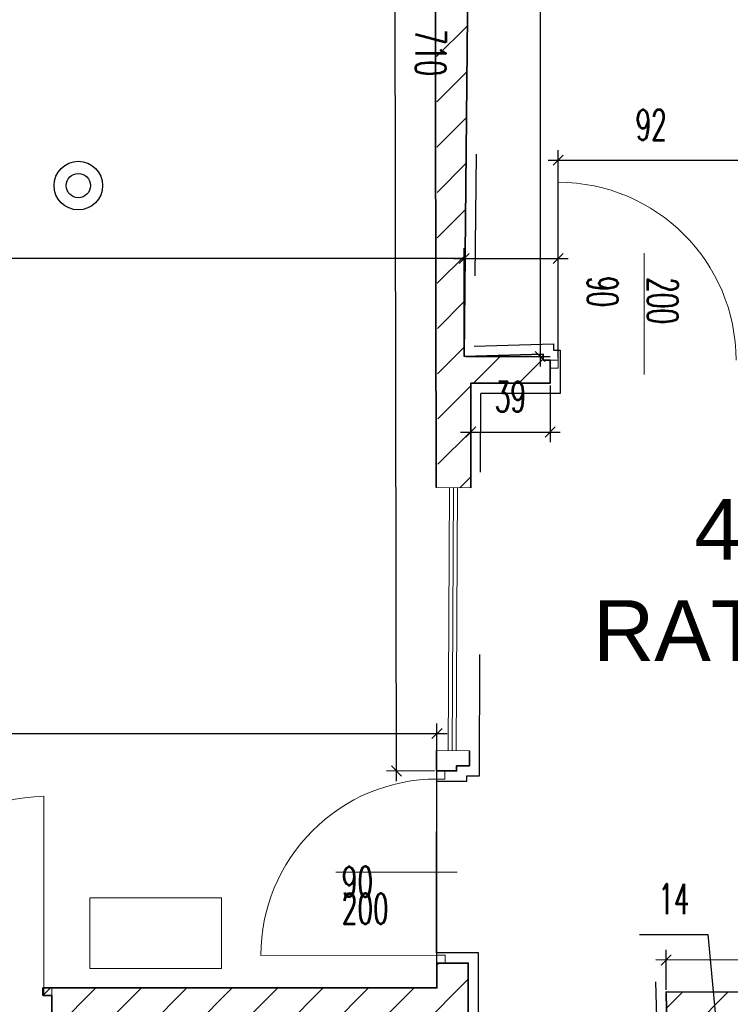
# Model space of a CAD drawing. Header units: millimetres. Extents: x 19887 to 192597, y -14203 to 39042.
# Tile 123 of 256: x 40388 to 40894, y -10059 to -9358. Entities that reach past the tile are written whole.
import ezdxf

# ---------------------------------------------------------------- set-up
doc = ezdxf.new("R2010")
doc.units = ezdxf.units.MM
doc.linetypes.add('ACAD_ISO03W100', pattern=[30, 12, -18])
doc.layers.get('Defpoints').update_dxf_attribs({"color": 4})
for name, color, linetype in [('A_DBA-RAMKI', 6, 'Continuous'), ('A_DBA_WPUSTY SAN', 150, 'Continuous'), ('Sufit podwieszany', 252, 'Continuous'), ('Wymiarowanie', 3, 'Continuous'), ('Wypełnienie', 252, 'Continuous')]:
    doc.layers.add(name, color=color, linetype=linetype)
for name, color, linetype, lineweight in [('Basen_rzut_poziom_1_obrys', 252, 'Continuous', 35), ('Drzwi', 2, 'Continuous', 5), ('Schody', 252, 'Continuous', 5)]:
    doc.layers.add(name, color=color, linetype=linetype, lineweight=lineweight)
doc.styles.add('ARIAL', font='arial.ttf')
doc.styles.add('ROMANS', font='romans.shx', dxfattribs={"width": 0.6})
doc.styles.get("Standard").update_dxf_attribs({"font": 'arial.ttf'})
doc.dimstyles.new('000001FB70622F18', dxfattribs={"dimtxt": 20, "dimasz": 5, "dimexe": 5, "dimexo": 1, "dimgap": 20, "dimtad": 1, "dimtoh": 1, "dimdec": 0, "dimtxsty": 'Standard', "dimblk": 'OBLIQUE', "dimcen": 0, "dimdle": 5, "dimclrd": 252, "dimclre": 252, "dimclrt": 252, "dimadec": 0, "dimazin": 0, "dimtfac": 1, "dimtdec": 0, "dimtmove": 0, "dimatfit": 3, "dimldrblk": 'OBLIQUE', "dimfxl": 150, "dimfxlon": 1, "dimlwd": 25, "dimlwe": 25, "dimarcsym": 1})
pattern_1 = [(45, (3252.028, -2175.285), (-11.22532, 11.22532), [])]

# ---------------------------------------------------------------- blocks, each defined once
blk = doc.blocks.new('_Oblique')
at = {"color": 0, "linetype": 'ByBlock', "lineweight": -2}
blk.add_line((-0.5, -0.5), (0.5, 0.5), dxfattribs=at)
blk = doc.blocks.new('*D625')
at = {"layer": 'Defpoints', "color": 0}
for p in [(3234.22, -3808.84), (3219.72, -3822.54), (3234.22, -3881.63)]:
    blk.add_point(p, dxfattribs=at)
at = {"layer": 'Wymiarowanie', "color": 252, "linetype": 'Continuous', "lineweight": 25}
for p, q in [((3182.44, -3766.93), (3216.15, -3766.93)), ((3216.15, -3766.93), (3226.97, -3881.63)), ((3234.22, -3809.84), (3234.22, -3886.63)), ((3219.72, -3823.54), (3219.72, -3886.63)), ((3214.72, -3881.63), (3239.22, -3881.63)), ((3219.72, -3881.63), (3214.72, -3881.63)), ((3234.22, -3881.63), (3239.22, -3881.63))]:
    blk.add_line(p, q, dxfattribs=at)
at = {"layer": 'Wymiarowanie', "color": 252, "linetype": 'ByBlock', "lineweight": 25, "xscale": 5, "yscale": 5, "zscale": 5}
blk.add_blockref('_Oblique', (3219.72, -3881.63), dxfattribs=at)
at = {"layer": 'Wymiarowanie', "color": 252, "linetype": 'ByBlock', "lineweight": 25, "xscale": 5, "yscale": 5, "zscale": 5, "rotation": 180}
blk.add_blockref('_Oblique', (3234.22, -3881.63), dxfattribs=at)
at = {"layer": 'Wymiarowanie', "color": 252, "insert": (3199.3, -3749.43), "char_height": 15, "attachment_point": 5, "style": 'ROMANS'}
blk.add_mtext('14', dxfattribs=at)
blk = doc.blocks.new('*D651')
at = {"layer": 'Defpoints', "color": 0}
for p in [(3099.77, -3076.57), (3095.73, -3481.41), (3133.34, -3481.41)]:
    blk.add_point(p, dxfattribs=at)
at = {"layer": 'Wymiarowanie', "color": 252, "linetype": 'Continuous', "lineweight": 25}
for p, q in [((3133.34, -3071.57), (3133.34, -3486.41)), ((3100.77, -3076.57), (3138.34, -3076.57)), ((3096.73, -3481.41), (3138.34, -3481.41))]:
    blk.add_line(p, q, dxfattribs=at)
at = {"layer": 'Wymiarowanie', "color": 252, "linetype": 'ByBlock', "lineweight": 25, "xscale": 5, "yscale": 5, "zscale": 5}
for p, rotation in [((3133.34, -3076.57), 90), ((3133.34, -3481.41), 270)]:
    blk.add_blockref('_Oblique', p, dxfattribs=dict(at, rotation=rotation))
at = {"layer": 'Wymiarowanie', "color": 252, "insert": (3115.84, -3278.99), "char_height": 15, "attachment_point": 5, "rotation": 90, "style": 'ROMANS'}
blk.add_mtext('405', dxfattribs=at)
blk = doc.blocks.new('*D652')
at = {"layer": 'Defpoints', "color": 0}
for p in [(3142.22, -3432.96), (3095.73, -3481.41), (3142.22, -3483.22)]:
    blk.add_point(p, dxfattribs=at)
at = {"layer": 'Wymiarowanie', "color": 252, "linetype": 'Continuous', "lineweight": 25}
for p, q in [((3095.73, -3480.41), (3095.73, -3427.96)), ((3142.22, -3482.22), (3142.22, -3427.96)), ((3095.73, -3432.96), (2824.44, -3432.96)), ((3090.73, -3432.96), (3147.22, -3432.96))]:
    blk.add_line(p, q, dxfattribs=at)
at = {"layer": 'Wymiarowanie', "color": 252, "linetype": 'ByBlock', "lineweight": 25, "xscale": 5, "yscale": 5, "zscale": 5, "rotation": 180}
blk.add_blockref('_Oblique', (3095.73, -3432.96), dxfattribs=at)
at = {"layer": 'Wymiarowanie', "color": 252, "linetype": 'ByBlock', "lineweight": 25, "xscale": 5, "yscale": 5, "zscale": 5}
blk.add_blockref('_Oblique', (3142.22, -3432.96), dxfattribs=at)
at = {"layer": 'Wymiarowanie', "color": 252, "insert": (2841.72, -3415.46), "char_height": 15, "attachment_point": 5, "style": 'ROMANS'}
blk.add_mtext('46', dxfattribs=at)
blk = doc.blocks.new('*D653')
at = {"layer": 'Defpoints', "color": 0}
for p in [(3234.09, -3384.45), (3142.22, -3483.22), (3234.09, -3479.83)]:
    blk.add_point(p, dxfattribs=at)
at = {"layer": 'Wymiarowanie', "color": 252, "linetype": 'Continuous', "lineweight": 25}
for p, q in [((3142.22, -3482.22), (3142.22, -3379.45)), ((3234.09, -3478.83), (3234.09, -3379.45)), ((3137.22, -3384.45), (3239.09, -3384.45))]:
    blk.add_line(p, q, dxfattribs=at)
at = {"layer": 'Wymiarowanie', "color": 252, "linetype": 'ByBlock', "lineweight": 25, "xscale": 5, "yscale": 5, "zscale": 5, "rotation": 180}
blk.add_blockref('_Oblique', (3142.22, -3384.45), dxfattribs=at)
at = {"layer": 'Wymiarowanie', "color": 252, "linetype": 'ByBlock', "lineweight": 25, "xscale": 5, "yscale": 5, "zscale": 5}
blk.add_blockref('_Oblique', (3234.09, -3384.45), dxfattribs=at)
at = {"layer": 'Wymiarowanie', "color": 252, "insert": (3188.16, -3366.95), "char_height": 15, "attachment_point": 5, "style": 'ROMANS'}
blk.add_mtext('92', dxfattribs=at)
blk = doc.blocks.new('*D668')
at = {"layer": 'Defpoints', "color": 0}
for p in [(3099.03, -3494.67), (3138.22, -3494.67), (3138.22, -3518.73)]:
    blk.add_point(p, dxfattribs=at)
at = {"layer": 'Wymiarowanie', "color": 252, "linetype": 'Continuous', "lineweight": 25}
for p, q in [((3099.03, -3495.67), (3099.03, -3523.73)), ((3138.22, -3495.67), (3138.22, -3523.73)), ((3094.03, -3518.73), (3143.22, -3518.73))]:
    blk.add_line(p, q, dxfattribs=at)
at = {"layer": 'Wymiarowanie', "color": 252, "linetype": 'ByBlock', "lineweight": 25, "xscale": 5, "yscale": 5, "zscale": 5, "rotation": 180}
blk.add_blockref('_Oblique', (3099.03, -3518.73), dxfattribs=at)
at = {"layer": 'Wymiarowanie', "color": 252, "linetype": 'ByBlock', "lineweight": 25, "xscale": 5, "yscale": 5, "zscale": 5}
blk.add_blockref('_Oblique', (3138.22, -3518.73), dxfattribs=at)
at = {"layer": 'Wymiarowanie', "color": 252, "insert": (3118.62, -3501.23), "char_height": 15, "attachment_point": 5, "style": 'ROMANS'}
blk.add_mtext('39', dxfattribs=at)
blk = doc.blocks.new('*D670')
at = {"layer": 'Defpoints', "color": 0}
for p in [(3195.52, -3779.6), (3195.5, -3795.34), (3475.58, -3795.59)]:
    blk.add_point(p, dxfattribs=at)
at = {"layer": 'Wymiarowanie', "color": 252, "linetype": 'Continuous', "lineweight": 25}
for p, q in [((3195.5, -3794.34), (3195.52, -3774.6)), ((3475.58, -3794.59), (3475.6, -3774.85)), ((3480.59, -3779.86), (3190.52, -3779.59))]:
    blk.add_line(p, q, dxfattribs=at)
at = {"layer": 'Wymiarowanie', "color": 252, "linetype": 'ByBlock', "lineweight": 25, "xscale": 5, "yscale": 5, "zscale": 5}
for p, rotation in [((3195.52, -3779.6), 179.9478378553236), ((3475.59, -3779.85), 359.9478378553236)]:
    blk.add_blockref('_Oblique', p, dxfattribs=dict(at, rotation=rotation))
at = {"layer": 'Wymiarowanie', "color": 252, "insert": (3335.57, -3762.22), "char_height": 15, "attachment_point": 5, "rotation": 359.9478, "style": 'ROMANS'}
blk.add_mtext('280', dxfattribs=at)
blk = doc.blocks.new('*D671')
at = {"layer": 'Defpoints', "color": 0}
for p in [(3061.13, -2976.32), (3080.96, -2976.28), (3082.17, -3686.2)]:
    blk.add_point(p, dxfattribs=at)
at = {"layer": 'Wymiarowanie', "color": 252, "linetype": 'Continuous', "lineweight": 25}
for p, q in [((3062.34, -3691.24), (3061.12, -2971.32)), ((3079.96, -2976.28), (3056.13, -2976.32)), ((3081.17, -3686.21), (3057.33, -3686.25))]:
    blk.add_line(p, q, dxfattribs=at)
at = {"layer": 'Wymiarowanie', "color": 252, "linetype": 'ByBlock', "lineweight": 25, "xscale": 5, "yscale": 5, "zscale": 5}
for p, rotation in [((3061.13, -2976.32), 90.09745563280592), ((3062.33, -3686.24), 270.0974556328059)]:
    blk.add_blockref('_Oblique', p, dxfattribs=dict(at, rotation=rotation))
at = {"layer": 'Wymiarowanie', "color": 252, "insert": (3079.23, -3331.25), "char_height": 15, "attachment_point": 5, "rotation": 270.0975, "style": 'ROMANS'}
blk.add_mtext('710', dxfattribs=at)
blk = doc.blocks.new('*D1017')
at = {"layer": 'Defpoints', "color": 0}
for p in [(3082.33, -3667.74), (-188.6, -3790.87), (3082.33, -3793.38)]:
    blk.add_point(p, dxfattribs=at)
at = {"layer": 'Wymiarowanie', "color": 252, "linetype": 'Continuous', "lineweight": 25}
for p, q in [((-188.6, -3789.87), (-188.6, -3662.74)), ((3082.33, -3792.38), (3082.33, -3662.74)), ((-193.6, -3667.74), (3087.33, -3667.74))]:
    blk.add_line(p, q, dxfattribs=at)
at = {"layer": 'Wymiarowanie', "color": 252, "linetype": 'ByBlock', "lineweight": 25, "xscale": 5, "yscale": 5, "zscale": 5, "rotation": 180}
blk.add_blockref('_Oblique', (-188.6, -3667.74), dxfattribs=at)
at = {"layer": 'Wymiarowanie', "color": 252, "linetype": 'ByBlock', "lineweight": 25, "xscale": 5, "yscale": 5, "zscale": 5}
blk.add_blockref('_Oblique', (3082.33, -3667.74), dxfattribs=at)
at = {"layer": 'Wymiarowanie', "color": 252, "insert": (1446.86, -3650.24), "char_height": 15, "attachment_point": 5, "style": 'ROMANS'}
blk.add_mtext('3271', dxfattribs=at)
blk = doc.blocks.new('G$CC7950608')
at = {"layer": 'A_DBA_WPUSTY SAN'}
for radius in [19.2, 9.6]:
    blk.add_circle((0, 0), radius, dxfattribs=at)
blk = doc.blocks.new('G$CF5E15B28')
at = {"layer": 'Wypełnienie'}
h = blk.add_hatch(dxfattribs=at)
h.set_pattern_fill('ANSI31', color=253, scale=5, angle=90)
h.set_pattern_definition(pattern_1)
h.paths.add_polyline_path([(3578.23, -4396.67), (3543.23, -4397.09), (3539.56, -4291.27), (3541.88, -4206.88), (3527.42, -4206.75), (3528.25, -4396.96), (3232.09, -4395.8), (3232.32, -4313.58), (3217.85, -4313.55), (3217.52, -4395.93), (3211.15, -4395.93), (3211.15, -4415.44), (3207.56, -4415.44), (3207.56, -4424.63), (3581.09, -4425.12), (3581.09, -4415.71), (3578.23, -4415.71)])
h.paths.add_polyline_path([(3755.74, -3308.78), (3486.81, -3309.09), (3488.31, -3076.48), (3530.12, -3077.03), (3529.84, -3061.07), (3404.67, -3062.06), (3406.92, -2818.27), (3390.85, -2818.27), (3390.51, -3061.83), (3098.96, -3060.48), (3100.57, -2981.54), (3087.74, -2981.54), (3087.74, -2976.28), (3080.96, -2976.28), (3082.84, -3546.23), (3092.74, -3546.23), (3092.73, -3546.27), (3099.02, -3546.27), (3099.03, -3494.67), (3138.22, -3494.67), (3138.22, -3483.22), (3134.86, -3483.22), (3134.86, -3480.28), (3095.73, -3481.41), (3099.77, -3076.57), (3465.46, -3072.29), (3470.12, -3478.5), (3234.09, -3479.83), (3234.09, -3492.44), (3512.85, -3494.02), (3512.85, -3484.53), (3509.73, -3484.53), (3509.73, -3479.01), (3487.47, -3479.08), (3486.81, -3320.9), (3728.23, -3320.9), (3728.23, -3480.27), (3598.83, -3479.64), (3598.83, -3484.04), (3595.43, -3484.04), (3595.43, -3494.33), (3728.23, -3494.33), (3726.05, -3795.82), (3195.5, -3795.34), (3195.94, -3813.22), (3192.81, -3813.07), (3192.81, -3822.54), (3219.72, -3822.54), (3218.25, -4206.75), (3527.42, -4206.75), (3541.88, -4206.88), (3752.62, -4206.88), (3752.62, -4067.55), (3724.23, -4067.55), (3724.23, -4192.53), (3232.83, -4191.41), (3234.22, -3808.84), (3686.94, -3809.36), (3686.94, -3833.52), (3726.31, -3832.15), (3726.31, -3936.3), (3696.68, -3936.3), (3696.68, -3960.88), (3724.51, -3960.88), (3724.51, -3966.93), (3753.7, -3966.93), (3755.09, -3709.46)])
h = blk.add_hatch(dxfattribs=at)
h.set_pattern_fill('ANSI31', color=253, scale=5, angle=90)
h.set_pattern_definition(pattern_1)
h.paths.add_polyline_path([(3082.99, -3823.08), (3100.15, -3823.08), (3100.1, -3814.69), (3097.79, -3814.69), (3097.79, -3781.14), (3082.33, -3781.14), (3082.33, -3793.38), (2887.69, -3793.38), (2887.69, -3797.2), (2892.13, -3797.2), (2892.13, -3821.83), (3043.02, -3822.92), (3038.87, -4396.3), (2895.45, -4396.3), (2895.45, -4415.79), (2892.63, -4415.79), (2892.63, -4424.89), (3113.88, -4424.34), (3113.88, -4414.98), (3110.23, -4414.98), (3110.23, -4389.64), (3077.55, -4389.64)])
h = blk.add_hatch(dxfattribs=at)
h.set_pattern_fill('ANSI31', color=253, scale=5, angle=90)
h.set_pattern_definition(pattern_1)
h.paths.add_polyline_path([(3754.62, -3796.03), (3726.05, -3795.82), (3195.5, -3795.34), (3195.94, -3813.22), (3192.81, -3813.07), (3192.81, -3822.54), (3219.72, -3822.54), (3218.25, -4206.75), (3527.42, -4206.75), (3541.88, -4206.88), (3752.62, -4206.88), (3752.62, -4067.55), (3724.23, -4067.55), (3724.23, -4192.53), (3232.83, -4191.41), (3234.22, -3808.84), (3686.94, -3809.36), (3686.94, -3833.52), (3726.31, -3832.15), (3726.31, -3936.3), (3696.68, -3936.3), (3696.68, -3960.88), (3724.51, -3960.88), (3724.51, -3966.93), (3753.7, -3966.93)])
at = {"layer": 'Basen_rzut_poziom_1_obrys', "color": 253, "elevation": 0}
for points in [[(3080.96, -2976.28), (3081.93, -3546.2)], [(3465.46, -3072.29), (3099.77, -3076.57), (3095.73, -3481.41)], [(3095.73, -3481.41), (3134.86, -3480.28), (3134.86, -3483.22), (3138.22, -3483.22), (3138.22, -3494.67)], [(3138.22, -3494.67), (3099.03, -3494.67)], [(3099.03, -3544.1), (3099.03, -3494.67)], [(3601.66, -3494.33), (3728.23, -3494.33), (3726.05, -3795.82), (3195.5, -3795.34), (3195.94, -3813.22), (3192.81, -3813.07), (3192.81, -3822.54)], [(3099.02, -3546.28), (3099.03, -3544.1)], [(3082.15, -3676.1), (3082.17, -3686.2)], [(3082.17, -3686.2), (3092.07, -3686.2), (3092.07, -3683.59), (3098.36, -3683.59), (3098.39, -3676.18)], [(3100.1, -3823.08), (3100.1, -3814.69), (3097.79, -3814.69), (3097.79, -3781.14), (3090.49, -3781.14), (3082.33, -3781.14), (3082.33, -3793.38), (2887.69, -3793.38)], [(2887.69, -3793.38), (2887.69, -3797.2)], [(2887.69, -3797.2), (2892.13, -3797.2), (2892.13, -3821.83), (3043.02, -3822.92)]]:
    blk.add_lwpolyline(points, dxfattribs=at)
at = {"layer": 'Drzwi', "color": 253, "elevation": 0}
for points in [[(3142.22, -3483.22), (3142.22, -3395.36)], [(3184.72, -3470.34), (3184.72, -3430.34)], [(3184.72, -3470.34), (3184.72, -3490.34)], [(2888.13, -3793.2), (2888.13, -3698.63)], [(3072.33, -3736.21), (3032.33, -3736.21)], [(3072.33, -3736.21), (3092.33, -3736.21)], [(3082.33, -3777.14), (2995.39, -3777.3)]]:
    blk.add_lwpolyline(points, dxfattribs=at)
for points in [[(3138.22, -3483.22), (3142.22, -3483.22), (3142.22, -3487.22), (3138.22, -3487.22)], [(3082.17, -3686.2), (3086.17, -3686.2), (3086.17, -3690.2), (3082.17, -3690.2)], [(3082.33, -3777.14), (3086.33, -3777.14), (3086.33, -3781.14), (3082.33, -3781.14)], [(2892.13, -3793.2), (2888.13, -3793.2), (2888.13, -3797.2), (2892.13, -3797.2)]]:
    blk.add_lwpolyline(points, close=True, dxfattribs=at)
at = {"layer": 'Drzwi', "color": 253}
for centre, radius, start, end in [((3142.22, -3483.22, 0), 87.87, 0, 90), ((3082.33, -3777.14, 0), 86.94, 90, 180.1064), ((2891.48, -3796.44, 0), 97.86, 91.961, 178.1404)]:
    blk.add_arc(centre, radius, start, end, dxfattribs=at)
at = {"layer": 'Schody', "color": 253, "elevation": 0}
for points in [[(3081.93, -3546.2), (3099.02, -3546.28)], [(3088.47, -3546.23), (3087.85, -3676.13)], [(3090.47, -3546.24), (3089.85, -3676.14)], [(3092.47, -3546.25), (3091.85, -3676.15)], [(3082.15, -3676.1), (3098.39, -3676.18)]]:
    blk.add_lwpolyline(points, dxfattribs=at)
blk.add_lwpolyline([(2975.87, -3783.82), (2910.87, -3783.82), (2910.87, -3748.82), (2975.87, -3748.82)], close=True, dxfattribs=at)
at = {"layer": 'Sufit podwieszany', "color": 253, "linetype": 'ACAD_ISO03W100', "ltscale": 5, "elevation": 0}
for points in [[(3460.51, -3077.29), (3104.72, -3081.51), (3100.78, -3476.26)], [(3100.78, -3476.26), (3139.86, -3475.14), (3139.86, -3478.22), (3143.22, -3478.22), (3143.22, -3499.67)], [(3082.17, -3691.2), (3097.07, -3691.2), (3097.07, -3688.59), (3103.33, -3688.59), (3104.03, -3499.67)], [(3143.22, -3499.67), (3104.03, -3499.67)], [(3105.1, -3828.08), (3105.1, -3809.69), (3102.79, -3809.69), (3102.79, -3776.14), (3090.49, -3776.14), (3082.17, -3776.14), (3082.17, -3691.2)], [(3470.61, -3790.59), (3190.38, -3790.33), (3190.81, -3807.97), (3187.81, -3807.83), (3187.81, -3827.57)]]:
    blk.add_lwpolyline(points, dxfattribs=at)
at = {"layer": 'Drzwi', "color": 253, "char_height": 15, "width": 190.2964, "attachment_point": 7, "rotation": 270, "style": 'ROMANS'}
for s, insert in [('90', (3156.71, -3441.58, 0)), ('200', (3186.37, -3442.26, 0))]:
    blk.add_mtext(s, dxfattribs=dict(at, insert=insert))
at = {"layer": 'Drzwi', "color": 253, "char_height": 15, "width": 190.2964, "attachment_point": 1, "style": 'ROMANS'}
for s, insert in [('90', (3035.34, -3733.45, 0)), ('200', (3035.34, -3746.78, 0))]:
    blk.add_mtext(s, dxfattribs=dict(at, insert=insert))
at = {"layer": 'Wymiarowanie', "color": 253}
for p1, p2, distance, picture, middle in [((3082.17, -3686.2, 0), (3080.96, -2976.28, 0), 19.83, '*D671', (3079.23, -3331.25, 0)), ((3099.03, -3494.67, 0), (3138.22, -3494.67, 0), -24.06, '*D668', (3118.62, -3501.23, 0)), ((3475.58, -3795.59, 0), (3195.5, -3795.34, 0), -15.74, '*D670', (3335.57, -3762.22, 0))]:
    dim = blk.add_aligned_dim(p1=p1, p2=p2, distance=distance, dimstyle='000001FB70622F18', override={"dimtxt": 15, "dimgap": 10, "dimtxsty": 'ROMANS'}, dxfattribs=at)
    dim.commit()
    dim.dimension.update_dxf_attribs({"geometry": picture, "text_midpoint": middle})
for base, p1, p2, angle, override, picture, middle in [((3133.34, -3481.41, 0), (3099.77, -3076.57, 0), (3095.73, -3481.41, 0), 90, {"dimtxt": 15, "dimgap": 10, "dimtxsty": 'ROMANS'}, '*D651', (3115.84, -3278.99, 0)), ((3234.09, -3384.45, 0), (3142.22, -3483.22, 0), (3234.09, -3479.83, 0), 0, {"dimtxt": 15, "dimgap": 10, "dimtxsty": 'ROMANS', "dimtmove": 1}, '*D653', (3188.16, -3366.95, 0)), ((3082.33, -3667.74, 0), (-188.6, -3790.87, 0), (3082.33, -3793.38, 0), 0, {"dimtxt": 15, "dimgap": 10, "dimtxsty": 'ROMANS'}, '*D1017', (1446.86, -3650.24, 0))]:
    dim = blk.add_linear_dim(base=base, p1=p1, p2=p2, angle=angle, dimstyle='000001FB70622F18', override=override, dxfattribs=at)
    dim.commit()
    dim.dimension.update_dxf_attribs({"geometry": picture, "text_midpoint": middle})
for base, p1, p2, override, picture, middle in [((3142.22, -3432.96, 0), (3095.73, -3481.41, 0), (3142.22, -3483.22, 0), {"dimtxt": 15, "dimgap": 10, "dimtxsty": 'ROMANS'}, '*D652', (2841.72, -3432.96, 0)), ((3234.2169, -3881.6293, 0), (3219.7185, -3822.5405, 0), (3234.2169, -3808.8379, 0), {"dimtxt": 15, "dimgap": 10, "dimtxsty": 'ROMANS', "dimtmove": 1}, '*D625', (3206.1532, -3766.9309, 0))]:
    dim = blk.add_linear_dim(base=base, p1=p1, p2=p2, angle=0, dimstyle='000001FB70622F18', override=override, dxfattribs=at)
    dim.commit()
    dim.dimension.update_dxf_attribs({"geometry": picture, "text_midpoint": middle, "dimtype": 160})

msp = doc.modelspace()

# ---------------------------------------------------------------- block references
at = {"xscale": 1.44, "yscale": 1.44, "zscale": 1.44}
msp.add_blockref('G$CF5E15B28', (36246.28, -4584.77, 0), dxfattribs=at)
at = {"layer": 'A_DBA_WPUSTY SAN', "xscale": 0.9, "yscale": 0.9, "zscale": 0.9}
msp.add_blockref('G$CC7950608', (40429.75, -9476.4, 0), dxfattribs=at)

# ---------------------------------------------------------------- texts
at = {"layer": 'A_DBA-RAMKI', "color": 3, "ltscale": 60, "insert": (40978.58, -9757.3, 0), "char_height": 43.2, "width": 1545.592, "attachment_point": 5, "style": 'ARIAL'}
msp.add_mtext('4. POM.\\PRATOWNIKA', dxfattribs=at)

doc.saveas('drawing.dxf')
